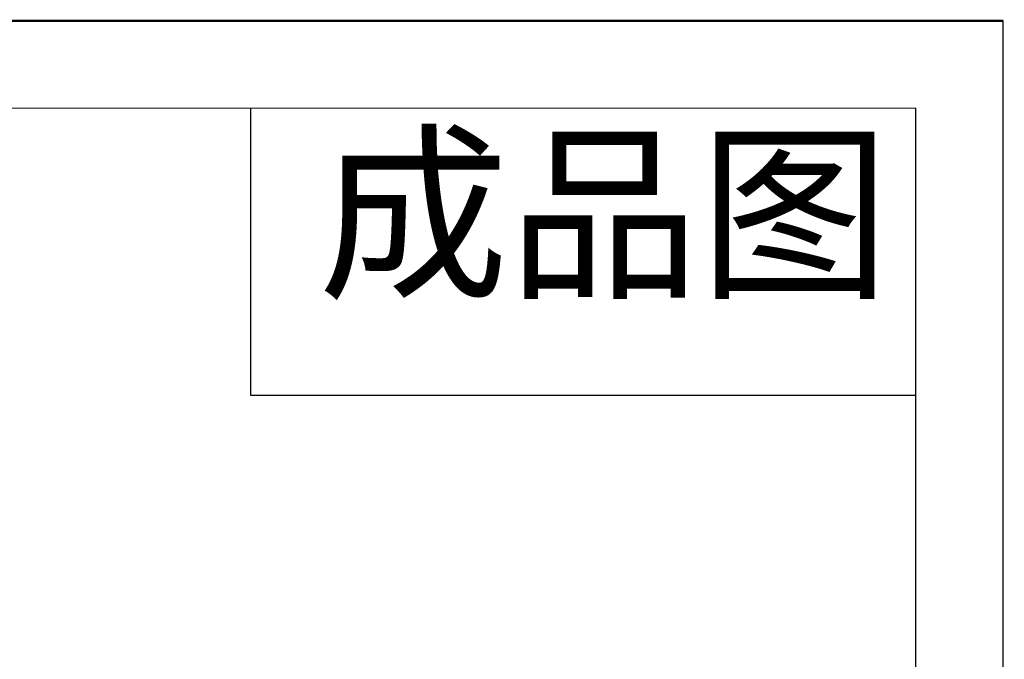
# Model space of a CAD drawing. Header units: millimetres. Extents: x 2938 to 3451, y 1869 to 2231.
# Tile 30 of 30: x 3354 to 3451, y 2168 to 2231. Entities that reach past the tile are written whole.
import ezdxf

# ---------------------------------------------------------------- set-up
doc = ezdxf.new("R2010")
doc.units = ezdxf.units.MM
doc.layers.add('实线层', color=7, linetype='Continuous', lineweight=30)
doc.styles.add('TEXTSTYLE_2', font='arial.ttf')

msp = doc.modelspace()

# ---------------------------------------------------------------- linework, layer by layer
at = {"color": 7, "linetype": 'Continuous', "lineweight": 13}
msp.add_lwpolyline([(2938.471, 2231.223, 0.224, 0.224, 0), (3451.334, 2231.223, 0.224, 0.224, 0)], format="xyseb", dxfattribs=at)
at = {"layer": '实线层'}
for p, q in [((3451.334, 1868.592), (3451.334, 2231.223)), ((3376.974, 2222.589), (3376.974, 2194.242)), ((3442.7, 1874.998), (3442.7, 2222.589)), ((3376.974, 2194.242), (3442.7, 2194.242))]:
    msp.add_line(p, q, dxfattribs=at)
at = {"layer": '实线层', "lineweight": 13}
msp.add_line((2969.253, 2222.589), (3442.7, 2222.589), dxfattribs=at)

# ---------------------------------------------------------------- texts
at = {"color": 3, "linetype": 'Continuous', "insert": (3383.637, 2219.087), "char_height": 13.8145, "width": 60.7083, "attachment_point": 1, "line_spacing_factor": 0.9, "style": 'TEXTSTYLE_2'}
msp.add_mtext('成品图', dxfattribs=at)

doc.saveas('drawing.dxf')
